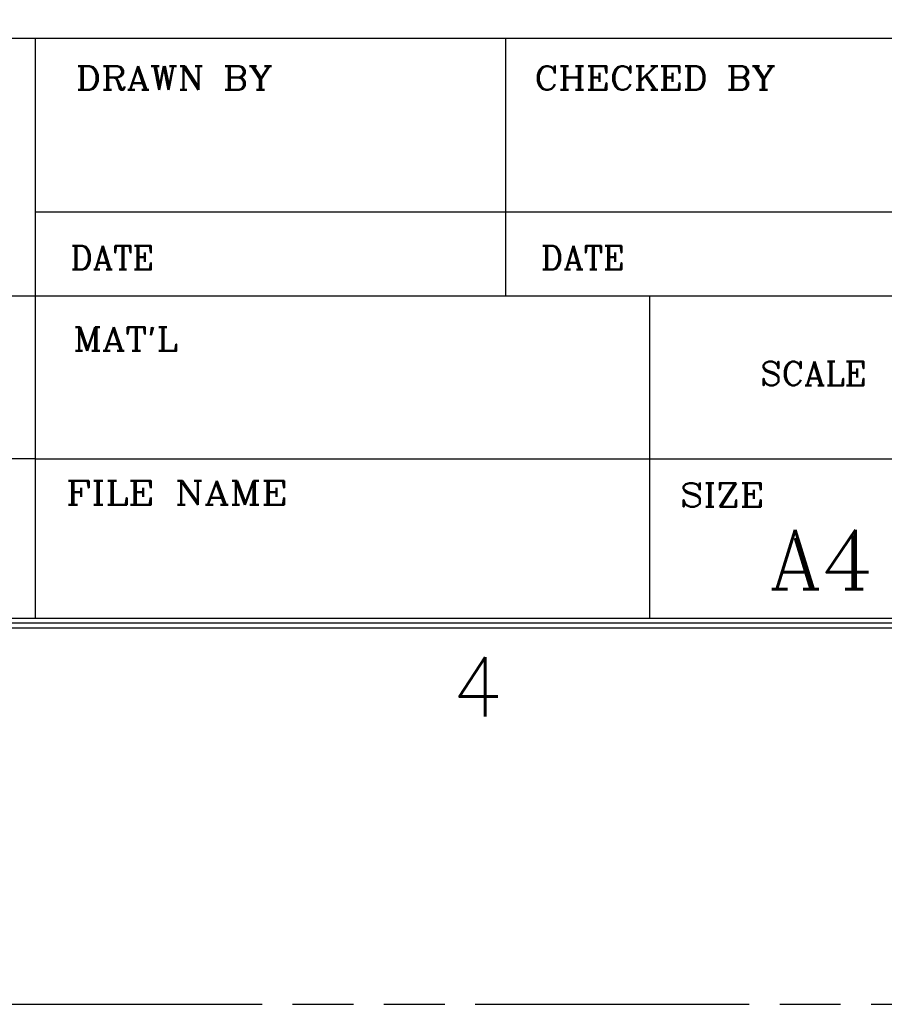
# Model space of a CAD drawing. Header units: millimetres. Extents: x 1261 to 1558, y 771 to 1231.
# Tile 47 of 105: x 1435 to 1479, y 771 to 821. Entities that reach past the tile are written whole.
import ezdxf
from ezdxf.enums import TextEntityAlignment as Align

# ---------------------------------------------------------------- set-up
doc = ezdxf.new("R2010")
doc.units = ezdxf.units.MM
doc.header["$LTSCALE"] = 30.734
doc.linetypes.add('PHANTOM', pattern=[0.8, 0.45, -0.05, 0.1, -0.05, 0.1, -0.05])
doc.layers.get('0').update_dxf_attribs({"linetype": 'CONTINUOUS'})
doc.layers.get('Defpoints').update_dxf_attribs({"linetype": 'CONTINUOUS'})
doc.styles.add('CENTURY', font='ROMANC.shx')
doc.styles.add('SIMPLEX', font='SIMPLEX.shx', dxfattribs={"width": 0.8})

msp = doc.modelspace()

# ---------------------------------------------------------------- linework, layer by layer
at = {"linetype": 'Continuous'}
for p, q in [((1288.281, 819.566), (1530.781, 819.566)), ((1435.781, 790.299), (1435.781, 819.566)), ((1459.531, 806.566), (1459.531, 819.566)), ((1435.781, 810.811), (1530.781, 810.811)), ((1351.585, 806.566), (1435.781, 806.566)), ((1435.781, 806.566), (1530.781, 806.566)), ((1466.794, 806.401), (1466.794, 806.566)), ((1466.794, 790.299), (1466.794, 806.401)), ((1435.781, 798.329), (1351.585, 798.329)), ((1435.781, 798.329), (1466.794, 798.329)), ((1466.794, 798.329), (1530.781, 798.329)), ((1288.531, 790.049), (1531.031, 790.049)), ((1288.781, 790.299), (1530.781, 790.299)), ((1288.281, 789.799), (1531.281, 789.799))]:
    msp.add_line(p, q, dxfattribs=at)
at = {"layer": 'Defpoints', "color": 2, "linetype": 'PHANTOM'}
msp.add_lwpolyline([(1261.281, 770.799), (1558.281, 770.799), (1558.281, 980.799), (1261.281, 980.799)], close=True, dxfattribs=at)

# ---------------------------------------------------------------- texts
at = {"color": 3, "linetype": 'Continuous', "style": 'CENTURY'}
for s, width, p, p2 in [('CHECKED BY', 0.990698, (1460.962, 816.961), (1473.134, 816.961)), ("MAT'L", 1.010989, (1437.687, 803.782), (1442.944, 803.782)), ('SCALE', 0.969072, (1472.368, 802.044), (1477.739, 802.044)), ('FILE NAME', 1.107345, (1437.319, 796.019), (1448.519, 796.019)), ('SIZE ', 0.978495, (1468.314, 795.916), (1473.514, 795.916))]:
    msp.add_text(s, height=1.2, dxfattribs=dict(at, width=width)).set_placement(p, p2, align=Align.FIT)
msp.add_text('DRAWN BY', height=1.2, dxfattribs=at).set_placement((1437.814, 816.961), (1447.757, 816.961), align=Align.FIT)
at = {"color": 3, "linetype": 'Continuous'}
for s, height, style, p in [('DATE', 1.2, 'CENTURY', (1437.544, 807.888)), ('DATE', 1.2, 'CENTURY', (1461.294, 807.888)), ('4', 3, 'SIMPLEX', (1456.805, 785.331))]:
    msp.add_text(s, height=height, dxfattribs=dict(at, style=style)).set_placement(p)
at = {"style": 'CENTURY', "width": 0.973684}
msp.add_text('A4', height=3, dxfattribs=at).set_placement((1472.81, 791.755), (1478.096, 791.755), align=Align.FIT)

doc.saveas('drawing.dxf')
